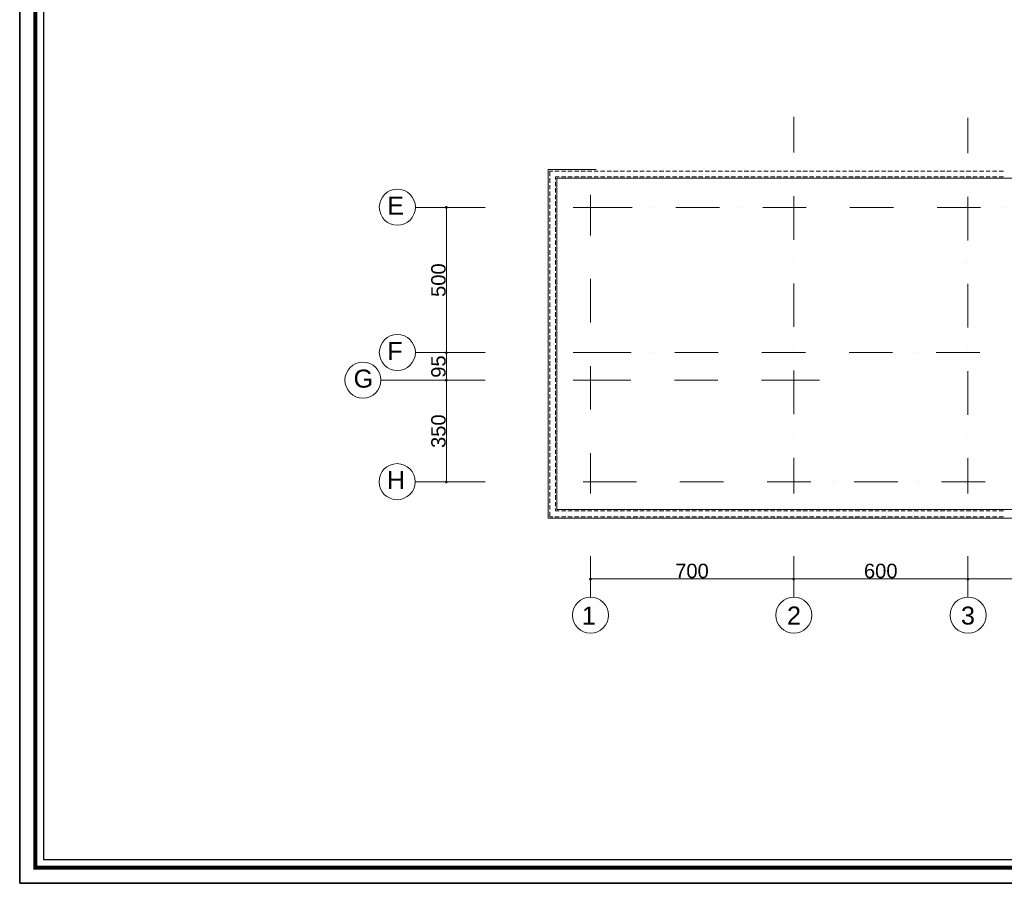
# Model space of a CAD drawing. Header units: metres. Extents: x 5.7 to 89.8, y 4 to 63.5.
# Tile 1 of 32: x 5.7 to 39.6, y 4 to 33.7. Entities that reach past the tile are written whole.
import ezdxf

# ---------------------------------------------------------------- set-up
doc = ezdxf.new("R2010")
doc.units = ezdxf.units.M
doc.header["$MEASUREMENT"] = 0
for name, color, linetype in [('PDF4_ax', 7, 'Continuous'), ('PDF4_dim', 7, 'Continuous'), ('PDF4_KADR', 7, 'Continuous'), ('PDF4_khatchin', 7, 'Continuous'), ('PDF4_shib bandi', 7, 'Continuous'), ('PDF4_Text', 7, 'Continuous'), ('PDF4_W', 7, 'Continuous')]:
    doc.layers.add(name, color=color, linetype=linetype)
doc.styles.add('PDF Arial', font='arial.ttf')

msp = doc.modelspace()

# ---------------------------------------------------------------- linework, layer by layer
at = {"layer": 'PDF4_ax', "lineweight": 9}
for points in [[(32.354, 30.402), (32.354, 29.17)], [(38.355, 30.364), (38.355, 29.15)], [(32.354, 28.418), (32.354, 28.418)], [(38.355, 28.399), (38.355, 28.399)], [(25.353, 27.715), (25.353, 26.319)], [(32.354, 27.667), (32.354, 26.165)], [(38.355, 27.648), (38.355, 26.145)], [(21.722, 27.282), (19.314, 27.282)], [(24.755, 27.282), (26.788, 27.282)], [(27.539, 27.282), (27.539, 27.282)], [(28.29, 27.282), (29.793, 27.282)], [(30.544, 27.282), (30.544, 27.282)], [(31.295, 27.282), (32.788, 27.282)], [(33.539, 27.282), (33.539, 27.282)], [(34.29, 27.282), (35.793, 27.282)], [(36.544, 27.282), (36.544, 27.282)], [(37.295, 27.282), (38.788, 27.282)], [(39.539, 27.282), (39.539, 27.282)], [(25.353, 25.577), (25.353, 25.577)], [(32.354, 25.414), (32.354, 25.414)], [(38.355, 25.394), (38.355, 25.394)], [(25.353, 24.826), (25.353, 23.324)], [(32.354, 24.662), (32.354, 23.169)], [(38.355, 24.653), (38.355, 23.15)], [(25.353, 22.572), (25.353, 22.572)], [(32.354, 22.418), (32.354, 22.418)], [(38.355, 22.399), (38.355, 22.399)], [(21.722, 22.283), (19.314, 22.283)], [(24.755, 22.283), (26.759, 22.283)], [(27.51, 22.283), (27.51, 22.283)], [(28.261, 22.283), (29.754, 22.283)], [(30.505, 22.283), (30.505, 22.283)], [(31.256, 22.283), (32.759, 22.283)], [(33.51, 22.283), (33.51, 22.283)], [(34.261, 22.283), (35.754, 22.283)], [(36.505, 22.283), (36.505, 22.283)], [(37.257, 22.283), (38.759, 22.283)], [(39.51, 22.283), (39.51, 22.283)], [(25.353, 21.821), (25.353, 20.319)], [(32.354, 21.667), (32.354, 20.165)], [(38.355, 21.648), (38.355, 20.145)], [(21.722, 21.33), (18.129, 21.33)], [(24.755, 21.33), (26.749, 21.33)], [(27.5, 21.33), (27.5, 21.33)], [(28.242, 21.33), (29.744, 21.33)], [(30.496, 21.33), (30.496, 21.33)], [(31.247, 21.33), (33.24, 21.33)], [(25.353, 19.577), (25.353, 19.577)], [(32.354, 19.413), (32.354, 19.413)], [(38.355, 19.394), (38.355, 19.394)], [(25.353, 18.826), (25.353, 17.429)], [(32.354, 18.662), (32.354, 17.429)], [(38.355, 18.652), (38.355, 17.429)], [(21.722, 17.834), (19.314, 17.834)], [(25.102, 17.834), (26.942, 17.834)], [(27.693, 17.834), (27.693, 17.834)], [(28.435, 17.834), (29.937, 17.834)], [(30.688, 17.834), (30.688, 17.834)], [(31.439, 17.834), (32.942, 17.834)], [(33.693, 17.834), (33.693, 17.834)], [(34.435, 17.834), (35.937, 17.834)], [(36.688, 17.834), (36.688, 17.834)], [(37.44, 17.834), (38.942, 17.834)], [(25.353, 15.272), (25.353, 13.866)], [(32.354, 15.272), (32.354, 13.866)], [(38.355, 15.272), (38.355, 13.866)]]:
    msp.add_lwpolyline(points, dxfattribs=at)
for centre in [(18.702, 27.287), (18.702, 22.288), (17.518, 21.335), (18.693, 17.839), (25.357, 13.245), (32.359, 13.245), (38.359, 13.245)]:
    msp.add_circle(centre, 0.621, dxfattribs=at)
at = {"layer": 'PDF4_dim', "lineweight": 20}
for points in [[(20.758, 27.282), (20.335, 27.282)], [(20.392, 22.38), (20.392, 27.186)], [(21.115, 22.283), (20.335, 22.283), (21.057, 22.283)], [(20.392, 21.426), (20.392, 22.177)], [(21.115, 21.33), (20.335, 21.33), (21.057, 21.33)], [(20.392, 17.93), (20.392, 21.234)], [(21.115, 17.834), (20.335, 17.834)], [(25.353, 15.204), (25.353, 14.424)], [(32.248, 14.492), (25.449, 14.492)], [(38.249, 14.492), (32.451, 14.492)], [(44.249, 14.492), (38.451, 14.492)]]:
    msp.add_lwpolyline(points, dxfattribs=at)
for points in [[(32.354, 14.424), (32.354, 15.204)], [(38.355, 14.424), (38.355, 15.204)]]:
    msp.add_lwpolyline(points, close=True, dxfattribs=at)
at = {"layer": 'PDF4_KADR', "lineweight": 25}
for points in [[(5.695, 4.013), (89.785, 4.013), (89.785, 63.476), (5.695, 63.476)], [(5.695, 63.476), (89.785, 63.476), (89.785, 4.013), (5.695, 4.013)], [(6.514, 4.832), (88.841, 4.832), (88.841, 62.657), (6.514, 62.657)]]:
    msp.add_lwpolyline(points, close=True, dxfattribs=at)
at = {"layer": 'PDF4_KADR', "lineweight": 0, "const_width": 0.135}
msp.add_lwpolyline([(6.235, 62.937), (6.235, 4.552), (89.111, 4.552), (89.111, 62.937)], close=True, dxfattribs=at)
at = {"layer": 'PDF4_khatchin', "lineweight": 18}
for points in [[(24.052, 28.534), (23.956, 28.534), (23.956, 28.361)], [(24.129, 28.534), (24.274, 28.534)], [(24.351, 28.534), (24.505, 28.534)], [(24.572, 28.534), (24.727, 28.534)], [(24.804, 28.534), (24.948, 28.534)], [(25.025, 28.534), (25.179, 28.534)], [(25.247, 28.534), (25.401, 28.534)], [(25.478, 28.534), (25.622, 28.534)], [(25.699, 28.534), (25.853, 28.534)], [(25.93, 28.534), (26.075, 28.534)], [(26.152, 28.534), (26.306, 28.534)], [(26.373, 28.534), (26.528, 28.534)], [(26.605, 28.534), (26.749, 28.534)], [(26.826, 28.534), (26.98, 28.534)], [(27.048, 28.534), (27.202, 28.534)], [(27.279, 28.534), (27.423, 28.534)], [(27.5, 28.534), (27.654, 28.534)], [(27.722, 28.534), (27.876, 28.534)], [(27.953, 28.534), (28.097, 28.534)], [(28.174, 28.534), (28.329, 28.534)], [(28.406, 28.534), (28.55, 28.534)], [(28.627, 28.534), (28.772, 28.534)], [(28.849, 28.534), (29.003, 28.534)], [(29.08, 28.534), (29.224, 28.534)], [(29.301, 28.534), (29.455, 28.534)], [(29.523, 28.534), (29.677, 28.534)], [(29.754, 28.534), (29.898, 28.534)], [(29.976, 28.534), (30.13, 28.534)], [(30.197, 28.534), (30.351, 28.534)], [(30.428, 28.534), (30.573, 28.534)], [(30.65, 28.534), (30.804, 28.534)], [(30.881, 28.534), (31.025, 28.534)], [(31.102, 28.534), (31.247, 28.534)], [(31.324, 28.534), (31.478, 28.534)], [(31.555, 28.534), (31.699, 28.534)], [(31.777, 28.534), (31.931, 28.534)], [(31.998, 28.534), (32.152, 28.534)], [(32.229, 28.534), (32.374, 28.534)], [(32.451, 28.534), (32.605, 28.534)], [(32.672, 28.534), (32.826, 28.534)], [(32.903, 28.534), (33.048, 28.534)], [(33.125, 28.534), (33.279, 28.534)], [(33.356, 28.534), (33.501, 28.534)], [(33.578, 28.534), (33.722, 28.534)], [(33.799, 28.534), (33.953, 28.534)], [(34.03, 28.534), (34.175, 28.534)], [(34.252, 28.534), (34.406, 28.534)], [(34.473, 28.534), (34.627, 28.534)], [(34.704, 28.534), (34.849, 28.534)], [(34.926, 28.534), (35.08, 28.534)], [(35.147, 28.534), (35.302, 28.534)], [(35.379, 28.534), (35.523, 28.534)], [(35.6, 28.534), (35.754, 28.534)], [(35.822, 28.534), (35.976, 28.534)], [(36.053, 28.534), (36.197, 28.534)], [(36.274, 28.534), (36.428, 28.534)], [(36.505, 28.534), (36.65, 28.534)], [(36.727, 28.534), (36.871, 28.534)], [(36.948, 28.534), (37.103, 28.534)], [(37.18, 28.534), (37.324, 28.534)], [(37.401, 28.534), (37.555, 28.534)], [(37.623, 28.534), (37.777, 28.534)], [(37.854, 28.534), (37.998, 28.534)], [(38.075, 28.534), (38.229, 28.534)], [(38.297, 28.534), (38.451, 28.534)], [(38.528, 28.534), (38.672, 28.534)], [(38.75, 28.534), (38.904, 28.534)], [(38.981, 28.534), (39.125, 28.534)], [(39.202, 28.534), (39.347, 28.534)], [(39.424, 28.534), (39.578, 28.534)], [(23.956, 28.284), (23.956, 28.13)], [(23.956, 28.052), (23.956, 27.908)], [(23.956, 27.831), (23.956, 27.677)], [(23.956, 27.609), (23.956, 27.455)], [(23.956, 27.378), (23.956, 27.234)], [(23.956, 27.157), (23.956, 27.003)], [(23.956, 26.935), (23.956, 26.781)], [(23.956, 26.704), (23.956, 26.56)], [(23.956, 26.483), (23.956, 26.328)], [(23.956, 26.251), (23.956, 26.107)], [(23.956, 26.03), (23.956, 25.885)], [(23.956, 25.808), (23.956, 25.654)], [(23.956, 25.577), (23.956, 25.433)], [(23.956, 25.356), (23.956, 25.202)], [(23.956, 25.134), (23.956, 24.98)], [(23.956, 24.903), (23.956, 24.759)], [(23.956, 24.682), (23.956, 24.527)], [(23.956, 24.46), (23.956, 24.306)], [(23.956, 24.229), (23.956, 24.084)], [(23.956, 24.007), (23.956, 23.853)], [(23.956, 23.776), (23.956, 23.632)], [(23.956, 23.555), (23.956, 23.41)], [(23.956, 23.333), (23.956, 23.179)], [(23.956, 23.102), (23.956, 22.958)], [(23.956, 22.881), (23.956, 22.726)], [(23.956, 22.659), (23.956, 22.505)], [(23.956, 22.428), (23.956, 22.283)], [(23.956, 22.206), (23.956, 22.052)], [(23.956, 21.985), (23.956, 21.831)], [(23.956, 21.754), (23.956, 21.609)], [(23.956, 21.532), (23.956, 21.378)], [(23.956, 21.301), (23.956, 21.157)], [(23.956, 21.079), (23.956, 20.935)], [(23.956, 20.858), (23.956, 20.704)], [(23.956, 20.627), (23.956, 20.482)], [(23.956, 20.405), (23.956, 20.251)], [(23.956, 20.184), (23.956, 20.03)], [(23.956, 19.953), (23.956, 19.808)], [(23.956, 19.731), (23.956, 19.577)], [(23.956, 19.51), (23.956, 19.356)], [(23.956, 19.278), (23.956, 19.134)], [(23.956, 19.057), (23.956, 18.903)], [(23.956, 18.835), (23.956, 18.681)], [(23.956, 18.604), (23.956, 18.46)], [(23.956, 18.383), (23.956, 18.229)], [(23.956, 18.152), (23.956, 18.007)], [(23.956, 17.93), (23.956, 17.776)], [(23.956, 17.709), (23.956, 17.554)], [(23.956, 17.477), (23.956, 17.333)], [(23.956, 17.256), (23.956, 17.102)], [(23.956, 17.034), (23.956, 16.88)], [(24.052, 16.63), (23.956, 16.63), (23.956, 16.803)], [(24.274, 16.63), (24.129, 16.63)], [(24.505, 16.63), (24.351, 16.63)], [(24.727, 16.63), (24.572, 16.63)], [(24.948, 16.63), (24.804, 16.63)], [(25.179, 16.63), (25.025, 16.63)], [(25.401, 16.63), (25.247, 16.63)], [(25.622, 16.63), (25.478, 16.63)], [(25.853, 16.63), (25.699, 16.63)], [(26.075, 16.63), (25.93, 16.63)], [(26.306, 16.63), (26.152, 16.63)], [(26.528, 16.63), (26.373, 16.63)], [(26.749, 16.63), (26.605, 16.63)], [(26.98, 16.63), (26.826, 16.63)], [(27.202, 16.63), (27.048, 16.63)], [(27.423, 16.63), (27.279, 16.63)], [(27.654, 16.63), (27.5, 16.63)], [(27.876, 16.63), (27.722, 16.63)], [(28.097, 16.63), (27.953, 16.63)], [(28.329, 16.63), (28.174, 16.63)], [(28.55, 16.63), (28.406, 16.63)], [(28.772, 16.63), (28.627, 16.63)], [(29.003, 16.63), (28.849, 16.63)], [(29.224, 16.63), (29.08, 16.63)], [(29.455, 16.63), (29.301, 16.63)], [(29.677, 16.63), (29.523, 16.63)], [(29.898, 16.63), (29.754, 16.63)], [(30.13, 16.63), (29.976, 16.63)], [(30.351, 16.63), (30.197, 16.63)], [(30.573, 16.63), (30.428, 16.63)], [(30.804, 16.63), (30.65, 16.63)], [(31.025, 16.63), (30.881, 16.63)], [(31.247, 16.63), (31.102, 16.63)], [(31.478, 16.63), (31.324, 16.63)], [(31.699, 16.63), (31.555, 16.63)], [(31.931, 16.63), (31.777, 16.63)], [(32.152, 16.63), (31.998, 16.63)], [(32.374, 16.63), (32.229, 16.63)], [(32.605, 16.63), (32.451, 16.63)], [(32.826, 16.63), (32.672, 16.63)], [(33.048, 16.63), (32.903, 16.63)], [(33.279, 16.63), (33.125, 16.63)], [(33.501, 16.63), (33.356, 16.63)], [(33.722, 16.63), (33.578, 16.63)], [(33.953, 16.63), (33.799, 16.63)], [(34.175, 16.63), (34.03, 16.63)], [(34.406, 16.63), (34.252, 16.63)], [(34.627, 16.63), (34.473, 16.63)], [(34.849, 16.63), (34.704, 16.63)], [(35.08, 16.63), (34.926, 16.63)], [(35.302, 16.63), (35.147, 16.63)], [(35.523, 16.63), (35.379, 16.63)], [(35.754, 16.63), (35.6, 16.63)], [(35.976, 16.63), (35.822, 16.63)], [(36.197, 16.63), (36.053, 16.63)], [(36.428, 16.63), (36.274, 16.63)], [(36.65, 16.63), (36.505, 16.63)], [(36.871, 16.63), (36.727, 16.63)], [(37.103, 16.63), (36.948, 16.63)], [(37.324, 16.63), (37.18, 16.63)], [(37.555, 16.63), (37.401, 16.63)], [(37.777, 16.63), (37.623, 16.63)], [(37.998, 16.63), (37.854, 16.63)], [(38.229, 16.63), (38.075, 16.63)], [(38.451, 16.63), (38.297, 16.63)], [(38.672, 16.63), (38.528, 16.63)], [(38.904, 16.63), (38.75, 16.63)], [(39.125, 16.63), (38.981, 16.63)], [(39.347, 16.63), (39.202, 16.63)], [(39.578, 16.63), (39.424, 16.63)]]:
    msp.add_lwpolyline(points, dxfattribs=at)
for points in [[(24.149, 28.245), (24.149, 28.332), (24.274, 28.332), (24.149, 28.332)], [(24.149, 28.014), (24.149, 28.168)], [(24.351, 28.332), (24.505, 28.332)], [(24.572, 28.332), (24.727, 28.332)], [(24.804, 28.332), (24.948, 28.332)], [(25.025, 28.332), (25.179, 28.332)], [(25.247, 28.332), (25.401, 28.332)], [(25.478, 28.332), (25.622, 28.332)], [(25.699, 28.332), (25.853, 28.332)], [(25.93, 28.332), (26.075, 28.332)], [(26.152, 28.332), (26.306, 28.332)], [(26.373, 28.332), (26.528, 28.332)], [(26.605, 28.332), (26.749, 28.332)], [(26.826, 28.332), (26.98, 28.332)], [(27.048, 28.332), (27.202, 28.332)], [(27.279, 28.332), (27.423, 28.332)], [(27.5, 28.332), (27.654, 28.332)], [(27.722, 28.332), (27.876, 28.332)], [(27.953, 28.332), (28.097, 28.332)], [(28.174, 28.332), (28.329, 28.332)], [(28.406, 28.332), (28.55, 28.332)], [(28.627, 28.332), (28.772, 28.332)], [(28.849, 28.332), (29.003, 28.332)], [(29.08, 28.332), (29.224, 28.332)], [(29.301, 28.332), (29.455, 28.332)], [(29.523, 28.332), (29.677, 28.332)], [(29.754, 28.332), (29.898, 28.332)], [(29.976, 28.332), (30.13, 28.332)], [(30.197, 28.332), (30.351, 28.332)], [(30.428, 28.332), (30.573, 28.332)], [(30.65, 28.332), (30.804, 28.332)], [(30.881, 28.332), (31.025, 28.332)], [(31.102, 28.332), (31.247, 28.332)], [(31.324, 28.332), (31.478, 28.332)], [(31.555, 28.332), (31.699, 28.332)], [(31.777, 28.332), (31.931, 28.332)], [(31.998, 28.332), (32.152, 28.332)], [(32.229, 28.332), (32.374, 28.332)], [(32.451, 28.332), (32.605, 28.332)], [(32.672, 28.332), (32.826, 28.332)], [(32.903, 28.332), (33.048, 28.332)], [(33.125, 28.332), (33.279, 28.332)], [(33.356, 28.332), (33.501, 28.332)], [(33.578, 28.332), (33.722, 28.332)], [(33.799, 28.332), (33.953, 28.332)], [(34.03, 28.332), (34.175, 28.332)], [(34.252, 28.332), (34.406, 28.332)], [(34.473, 28.332), (34.627, 28.332)], [(34.704, 28.332), (34.849, 28.332)], [(34.926, 28.332), (35.08, 28.332)], [(35.147, 28.332), (35.302, 28.332)], [(35.379, 28.332), (35.523, 28.332)], [(35.6, 28.332), (35.754, 28.332)], [(35.822, 28.332), (35.976, 28.332)], [(36.053, 28.332), (36.197, 28.332)], [(36.274, 28.332), (36.428, 28.332)], [(36.505, 28.332), (36.65, 28.332)], [(36.727, 28.332), (36.871, 28.332)], [(36.948, 28.332), (37.103, 28.332)], [(37.18, 28.332), (37.324, 28.332)], [(37.401, 28.332), (37.555, 28.332)], [(37.623, 28.332), (37.777, 28.332)], [(37.854, 28.332), (37.998, 28.332)], [(38.075, 28.332), (38.229, 28.332)], [(38.297, 28.332), (38.451, 28.332)], [(38.528, 28.332), (38.672, 28.332)], [(38.75, 28.332), (38.904, 28.332)], [(38.981, 28.332), (39.125, 28.332)], [(39.202, 28.332), (39.347, 28.332)], [(39.424, 28.332), (39.578, 28.332)], [(24.149, 27.792), (24.149, 27.947)], [(24.149, 27.571), (24.149, 27.715)], [(24.149, 27.34), (24.149, 27.494)], [(24.149, 27.118), (24.149, 27.272)], [(24.149, 26.897), (24.149, 27.041)], [(24.149, 26.666), (24.149, 26.82)], [(24.149, 26.444), (24.149, 26.598)], [(24.149, 26.223), (24.149, 26.367)], [(24.149, 25.991), (24.149, 26.145)], [(24.149, 25.77), (24.149, 25.914)], [(24.149, 25.539), (24.149, 25.693)], [(24.149, 25.317), (24.149, 25.471)], [(24.149, 25.096), (24.149, 25.24)], [(24.149, 24.865), (24.149, 25.019)], [(24.149, 24.643), (24.149, 24.797)], [(24.149, 24.422), (24.149, 24.566)], [(24.149, 24.19), (24.149, 24.344)], [(24.149, 23.969), (24.149, 24.123)], [(24.149, 23.747), (24.149, 23.892)], [(24.149, 23.516), (24.149, 23.67)], [(24.149, 23.295), (24.149, 23.439)], [(24.149, 23.064), (24.149, 23.218)], [(24.149, 22.842), (24.149, 22.996)], [(24.149, 22.62), (24.149, 22.765)], [(24.149, 22.389), (24.149, 22.543)], [(24.149, 22.168), (24.149, 22.322)], [(24.149, 21.946), (24.149, 22.091)], [(24.149, 21.715), (24.149, 21.869)], [(24.149, 21.494), (24.149, 21.648)], [(24.149, 21.272), (24.149, 21.417)], [(24.149, 21.041), (24.149, 21.195)], [(24.149, 20.819), (24.149, 20.964)], [(24.149, 20.598), (24.149, 20.742)], [(24.149, 20.367), (24.149, 20.521)], [(24.149, 20.145), (24.149, 20.29)], [(24.149, 19.914), (24.149, 20.068)], [(24.149, 19.693), (24.149, 19.847)], [(24.149, 19.471), (24.149, 19.616)], [(24.149, 19.24), (24.149, 19.394)], [(24.149, 19.018), (24.149, 19.173)], [(24.149, 18.797), (24.149, 18.941)], [(24.149, 18.566), (24.149, 18.72)], [(24.149, 18.344), (24.149, 18.489)], [(24.149, 18.123), (24.149, 18.267)], [(24.149, 17.892), (24.149, 18.046)], [(24.149, 17.67), (24.149, 17.815)], [(24.149, 17.439), (24.149, 17.593)], [(24.149, 17.217), (24.149, 17.371)], [(24.149, 16.996), (24.149, 17.14)], [(24.274, 16.832), (24.149, 16.832), (24.149, 16.919), (24.149, 16.832)], [(24.505, 16.832), (24.351, 16.832)], [(24.727, 16.832), (24.572, 16.832)], [(24.948, 16.832), (24.804, 16.832)], [(25.179, 16.832), (25.025, 16.832)], [(25.401, 16.832), (25.247, 16.832)], [(25.622, 16.832), (25.478, 16.832)], [(25.853, 16.832), (25.699, 16.832)], [(26.075, 16.832), (25.93, 16.832)], [(26.306, 16.832), (26.152, 16.832)], [(26.528, 16.832), (26.373, 16.832)], [(26.749, 16.832), (26.605, 16.832)], [(26.98, 16.832), (26.826, 16.832)], [(27.202, 16.832), (27.048, 16.832)], [(27.423, 16.832), (27.279, 16.832)], [(27.654, 16.832), (27.5, 16.832)], [(27.876, 16.832), (27.722, 16.832)], [(28.097, 16.832), (27.953, 16.832)], [(28.329, 16.832), (28.174, 16.832)], [(28.55, 16.832), (28.406, 16.832)], [(28.772, 16.832), (28.627, 16.832)], [(29.003, 16.832), (28.849, 16.832)], [(29.224, 16.832), (29.08, 16.832)], [(29.455, 16.832), (29.301, 16.832)], [(29.677, 16.832), (29.523, 16.832)], [(29.898, 16.832), (29.754, 16.832)], [(30.13, 16.832), (29.976, 16.832)], [(30.351, 16.832), (30.197, 16.832)], [(30.573, 16.832), (30.428, 16.832)], [(30.804, 16.832), (30.65, 16.832)], [(31.025, 16.832), (30.881, 16.832)], [(31.247, 16.832), (31.102, 16.832)], [(31.478, 16.832), (31.324, 16.832)], [(31.699, 16.832), (31.555, 16.832)], [(31.931, 16.832), (31.777, 16.832)], [(32.152, 16.832), (31.998, 16.832)], [(32.374, 16.832), (32.229, 16.832)], [(32.605, 16.832), (32.451, 16.832)], [(32.826, 16.832), (32.672, 16.832)], [(33.048, 16.832), (32.903, 16.832)], [(33.279, 16.832), (33.125, 16.832)], [(33.501, 16.832), (33.356, 16.832)], [(33.722, 16.832), (33.578, 16.832)], [(33.953, 16.832), (33.799, 16.832)], [(34.175, 16.832), (34.03, 16.832)], [(34.406, 16.832), (34.252, 16.832)], [(34.627, 16.832), (34.473, 16.832)], [(34.849, 16.832), (34.704, 16.832)], [(35.08, 16.832), (34.926, 16.832)], [(35.302, 16.832), (35.147, 16.832)], [(35.523, 16.832), (35.379, 16.832)], [(35.754, 16.832), (35.6, 16.832)], [(35.976, 16.832), (35.822, 16.832)], [(36.197, 16.832), (36.053, 16.832)], [(36.428, 16.832), (36.274, 16.832)], [(36.65, 16.832), (36.505, 16.832)], [(36.871, 16.832), (36.727, 16.832)], [(37.103, 16.832), (36.948, 16.832)], [(37.324, 16.832), (37.18, 16.832)], [(37.555, 16.832), (37.401, 16.832)], [(37.777, 16.832), (37.623, 16.832)], [(37.998, 16.832), (37.854, 16.832)], [(38.229, 16.832), (38.075, 16.832)], [(38.451, 16.832), (38.297, 16.832)], [(38.672, 16.832), (38.528, 16.832)], [(38.904, 16.832), (38.75, 16.832)], [(39.125, 16.832), (38.981, 16.832)], [(39.347, 16.832), (39.202, 16.832)], [(39.578, 16.832), (39.424, 16.832)]]:
    msp.add_lwpolyline(points, close=True, dxfattribs=at)
at = {"layer": 'PDF4_shib bandi', "lineweight": 18}
msp.add_lwpolyline([(50.105, 28.534), (50.153, 28.534), (50.153, 16.582), (23.898, 16.582), (23.898, 28.582), (25.555, 28.582)], dxfattribs=at)
msp.add_lwpolyline([(49.854, 16.88), (24.197, 16.88), (24.197, 28.284), (49.854, 28.284)], close=True, dxfattribs=at)
at = {"layer": 'PDF4_W', "lineweight": 9}
for points in [[(20.392, 27.234), (20.392, 27.186)], [(20.392, 22.332), (20.392, 22.38)], [(20.392, 22.235), (20.392, 22.177)], [(20.392, 21.378), (20.392, 21.426)], [(20.392, 21.282), (20.392, 21.234)], [(20.392, 17.882), (20.392, 17.93)], [(25.401, 14.492), (25.449, 14.492)], [(32.297, 14.492), (32.248, 14.492)], [(32.403, 14.492), (32.451, 14.492)], [(38.297, 14.492), (38.249, 14.492)], [(38.403, 14.492), (38.451, 14.492)]]:
    msp.add_lwpolyline(points, dxfattribs=at)
at = {"layer": 'PDF4_W', "transparency": 33554559}
for points in [[(20.354, 27.321), (20.392, 27.282), (20.344, 27.282)], [(20.392, 27.282), (20.344, 27.282), (20.354, 27.243)], [(20.392, 27.33), (20.354, 27.321), (20.392, 27.282)], [(20.354, 27.243), (20.392, 27.234), (20.392, 27.282)], [(20.421, 27.321), (20.392, 27.282), (20.392, 27.33)], [(20.441, 27.282), (20.421, 27.321), (20.392, 27.282)], [(20.392, 27.234), (20.392, 27.282), (20.421, 27.243)], [(20.392, 27.282), (20.421, 27.243), (20.441, 27.282)], [(20.392, 22.283), (20.354, 22.312), (20.344, 22.283)], [(20.354, 22.312), (20.392, 22.283), (20.344, 22.283)], [(20.344, 22.283), (20.354, 22.245), (20.392, 22.283)], [(20.392, 22.283), (20.344, 22.283), (20.354, 22.245)], [(20.392, 22.332), (20.392, 22.283), (20.354, 22.312)], [(20.392, 22.332), (20.354, 22.312), (20.392, 22.283)], [(20.354, 22.245), (20.392, 22.283), (20.392, 22.235)], [(20.354, 22.245), (20.392, 22.235), (20.392, 22.283)], [(20.421, 22.312), (20.392, 22.332), (20.392, 22.283)], [(20.421, 22.312), (20.392, 22.283), (20.392, 22.332)], [(20.392, 22.283), (20.441, 22.283), (20.421, 22.312)], [(20.441, 22.283), (20.421, 22.312), (20.392, 22.283)], [(20.392, 22.235), (20.421, 22.245), (20.392, 22.283)], [(20.421, 22.245), (20.392, 22.283), (20.441, 22.283)], [(20.392, 22.235), (20.392, 22.283), (20.421, 22.245)], [(20.392, 22.283), (20.421, 22.245), (20.441, 22.283)], [(20.354, 21.368), (20.392, 21.33), (20.344, 21.33)], [(20.392, 21.33), (20.354, 21.368), (20.344, 21.33)], [(20.392, 21.378), (20.354, 21.368), (20.392, 21.33)], [(20.392, 21.378), (20.392, 21.33), (20.354, 21.368)], [(20.421, 21.368), (20.392, 21.33), (20.392, 21.378)], [(20.421, 21.368), (20.392, 21.378), (20.392, 21.33)], [(20.441, 21.33), (20.421, 21.368), (20.392, 21.33)], [(20.392, 21.33), (20.441, 21.33), (20.421, 21.368)], [(20.392, 21.33), (20.344, 21.33), (20.354, 21.291)], [(20.344, 21.33), (20.354, 21.291), (20.392, 21.33)], [(20.354, 21.291), (20.392, 21.282), (20.392, 21.33)], [(20.354, 21.291), (20.392, 21.33), (20.392, 21.282)], [(20.392, 21.282), (20.392, 21.33), (20.421, 21.291)], [(20.392, 21.33), (20.421, 21.291), (20.441, 21.33)], [(20.392, 21.282), (20.421, 21.291), (20.392, 21.33)], [(20.421, 21.291), (20.392, 21.33), (20.441, 21.33)], [(20.392, 17.834), (20.354, 17.863), (20.344, 17.834)], [(20.344, 17.834), (20.354, 17.795), (20.392, 17.834)], [(20.392, 17.882), (20.392, 17.834), (20.354, 17.863)], [(20.354, 17.795), (20.392, 17.834), (20.392, 17.776)], [(20.421, 17.863), (20.392, 17.882), (20.392, 17.834)], [(20.392, 17.834), (20.441, 17.834), (20.421, 17.863)], [(20.392, 17.776), (20.421, 17.795), (20.392, 17.834)], [(20.421, 17.795), (20.392, 17.834), (20.441, 17.834)], [(25.314, 14.521), (25.353, 14.492), (25.304, 14.492)], [(25.304, 14.492), (25.314, 14.453), (25.353, 14.492)], [(25.353, 14.54), (25.314, 14.521), (25.353, 14.492)], [(25.314, 14.453), (25.353, 14.492), (25.353, 14.434)], [(25.353, 14.492), (25.391, 14.521), (25.353, 14.54)], [(25.401, 14.492), (25.353, 14.492), (25.391, 14.521)], [(25.353, 14.492), (25.353, 14.434), (25.391, 14.453)], [(25.391, 14.453), (25.401, 14.492), (25.353, 14.492)], [(32.316, 14.521), (32.354, 14.492), (32.297, 14.492)], [(32.316, 14.521), (32.297, 14.492), (32.354, 14.492)], [(32.297, 14.492), (32.316, 14.453), (32.354, 14.492)], [(32.297, 14.492), (32.354, 14.492), (32.316, 14.453)], [(32.354, 14.54), (32.316, 14.521), (32.354, 14.492)], [(32.354, 14.492), (32.354, 14.54), (32.316, 14.521)], [(32.316, 14.453), (32.354, 14.492), (32.354, 14.434)], [(32.354, 14.492), (32.316, 14.453), (32.354, 14.434)], [(32.354, 14.492), (32.383, 14.521), (32.354, 14.54)], [(32.383, 14.521), (32.354, 14.492), (32.354, 14.54)], [(32.403, 14.492), (32.354, 14.492), (32.383, 14.521)], [(32.403, 14.492), (32.383, 14.521), (32.354, 14.492)], [(32.354, 14.492), (32.354, 14.434), (32.383, 14.453)], [(32.383, 14.453), (32.403, 14.492), (32.354, 14.492)], [(32.354, 14.434), (32.383, 14.453), (32.354, 14.492)], [(32.383, 14.453), (32.354, 14.492), (32.403, 14.492)], [(38.316, 14.521), (38.355, 14.492), (38.297, 14.492)], [(38.316, 14.521), (38.297, 14.492), (38.355, 14.492)], [(38.297, 14.492), (38.316, 14.453), (38.355, 14.492)], [(38.297, 14.492), (38.355, 14.492), (38.316, 14.453)], [(38.355, 14.54), (38.316, 14.521), (38.355, 14.492)], [(38.355, 14.492), (38.355, 14.54), (38.316, 14.521)], [(38.316, 14.453), (38.355, 14.492), (38.355, 14.434)], [(38.355, 14.492), (38.316, 14.453), (38.355, 14.434)], [(38.355, 14.492), (38.384, 14.521), (38.355, 14.54)], [(38.384, 14.521), (38.355, 14.492), (38.355, 14.54)], [(38.403, 14.492), (38.355, 14.492), (38.384, 14.521)], [(38.403, 14.492), (38.384, 14.521), (38.355, 14.492)], [(38.355, 14.492), (38.355, 14.434), (38.384, 14.453)], [(38.384, 14.453), (38.403, 14.492), (38.355, 14.492)], [(38.355, 14.434), (38.384, 14.453), (38.355, 14.492)], [(38.384, 14.453), (38.355, 14.492), (38.403, 14.492)]]:
    msp.add_solid(points, dxfattribs=at)

# ---------------------------------------------------------------- texts
at = {"layer": 'PDF4_Text', "attachment_point": 7, "style": 'PDF Arial'}
for s, insert, char_height in [('E', (18.351, 27.032), 0.62), ('F', (18.351, 22.033), 0.62), ('G', (17.195, 21.069), 0.62), ('H', (18.341, 17.583), 0.62), ('700', (28.271, 14.512), 0.4964), ('600', (34.772, 14.512), 0.4964), ('1', (25.054, 12.922), 0.62), ('2', (32.123, 12.922), 0.62), ('3', (38.114, 12.911), 0.62)]:
    msp.add_mtext(s, dxfattribs=dict(at, insert=insert, char_height=char_height))
at = {"layer": 'PDF4_Text', "char_height": 0.4964, "attachment_point": 7, "rotation": 90, "style": 'PDF Arial'}
for s, insert in [('500', (20.372, 24.2)), ('95', (20.372, 21.417)), ('350', (20.372, 18.999))]:
    msp.add_mtext(s, dxfattribs=dict(at, insert=insert))

doc.saveas('drawing.dxf')
